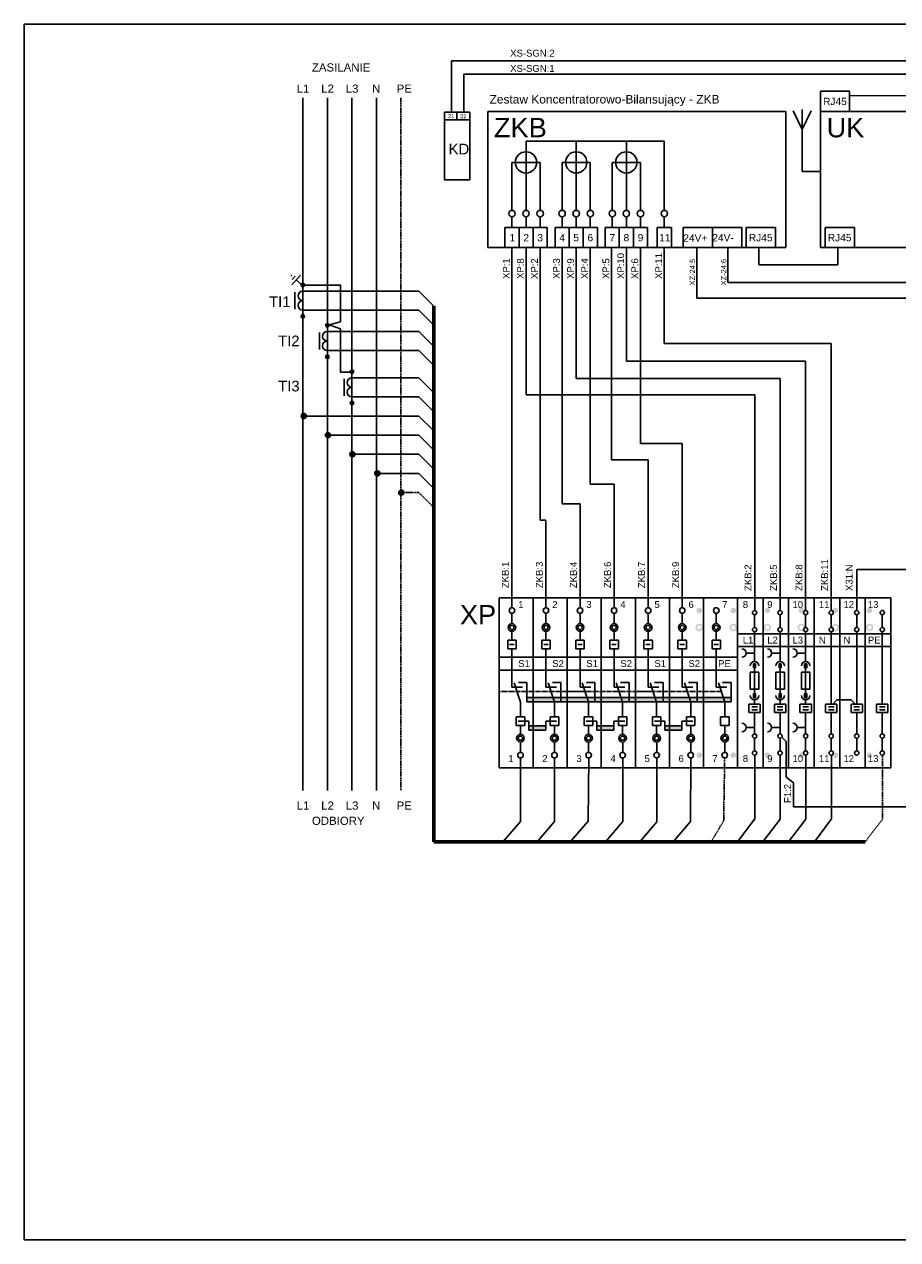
# Model space of a CAD drawing. Header units: millimetres. Extents: x -2674 to -2269, y -551 to -111.
# Tile 1 of 5: x -2659 to -2452, y -398 to -111. Entities that reach past the tile are written whole.
import ezdxf

# ---------------------------------------------------------------- set-up
doc = ezdxf.new("R2010")
doc.units = ezdxf.units.MM
doc.linetypes.add('DASHED', pattern=[0.75, 0.5, -0.25])
doc.linetypes.add('HIDDEN2', pattern=[0.1875, 0.125, -0.0625])
doc.layers.add('Aparatura', color=7, linetype='Continuous')
doc.layers.add('rzutnie', color=3, linetype='Continuous', plot=False)
doc.styles.add('ARIAL', font='arial.ttf', dxfattribs={"height": 25})
doc.styles.get("Standard").update_dxf_attribs({"font": 'arial.ttf'})
doc.linetypes.add('ZYGZAK', pattern='A,0.00254,-5.08,[131,ltypeshp.shx,S=5.08,R=0,X=-5.08,Y=0],-10.16,[131,ltypeshp.shx,S=5.08,R=180,X=5.08,Y=0],-5.08', length=20.32254)

msp = doc.modelspace()

# ---------------------------------------------------------------- hatches: boundary and pattern name
at = {"layer": 'Aparatura'}
h = msp.add_hatch(color=40, dxfattribs=at)
h.dxf.hatch_style = 1
h.paths.add_polyline_path([(-2592.95, -172.35), (-2592.95, -173.19, 0.414214), (-2592.53, -172.77, 0.414214)])
h.paths.add_polyline_path([(-2592.95, -172.35, 0.414214), (-2593.37, -172.77, 0.414214), (-2592.95, -173.19)])
h = msp.add_hatch(color=40, dxfattribs=at)
h.dxf.hatch_style = 1
h.paths.add_polyline_path([(-2592.95, -180.61), (-2592.95, -179.77, -0.414214), (-2592.53, -180.19, -0.414214)])
h.paths.add_polyline_path([(-2592.95, -180.61, -0.414214), (-2593.37, -180.19, -0.414214), (-2592.95, -179.77)])
h = msp.add_hatch(color=40, dxfattribs=at)
h.dxf.hatch_style = 1
h.paths.add_polyline_path([(-2587.15, -181.88), (-2587.15, -182.72, 0.414214), (-2586.73, -182.3, 0.414214)])
h.paths.add_polyline_path([(-2587.15, -181.88, 0.414214), (-2587.57, -182.3, 0.414214), (-2587.15, -182.72)])
h = msp.add_hatch(color=40, dxfattribs=at)
h.dxf.hatch_style = 1
h.paths.add_polyline_path([(-2587.15, -190.14), (-2587.15, -189.3, -0.414214), (-2586.73, -189.72, -0.414214)])
h.paths.add_polyline_path([(-2587.15, -190.14, -0.414214), (-2587.57, -189.72, -0.414214), (-2587.15, -189.3)])
h = msp.add_hatch(color=40, dxfattribs=at)
h.dxf.hatch_style = 1
h.paths.add_polyline_path([(-2581.35, -192.81), (-2581.35, -193.65, 0.414214), (-2580.93, -193.23, 0.414214)])
h.paths.add_polyline_path([(-2581.35, -192.81, 0.414214), (-2581.77, -193.23, 0.414214), (-2581.35, -193.65)])
h = msp.add_hatch(color=40, dxfattribs=at)
h.dxf.hatch_style = 1
h.paths.add_polyline_path([(-2581.35, -201.07), (-2581.35, -200.23, -0.414214), (-2580.93, -200.65, -0.414214)])
h.paths.add_polyline_path([(-2581.35, -201.07, -0.414214), (-2581.77, -200.65, -0.414214), (-2581.35, -200.23)])
h = msp.add_hatch(color=40, dxfattribs=at)
h.dxf.hatch_style = 1
h.paths.add_polyline_path([(-2592.74, -204.31), (-2592.74, -203.11, -0.414214), (-2592.14, -203.71, -0.414214)])
h.paths.add_polyline_path([(-2592.74, -204.31, -0.414214), (-2593.34, -203.71, -0.414214), (-2592.74, -203.11)])
h = msp.add_hatch(color=40, dxfattribs=at)
h.dxf.hatch_style = 1
h.paths.add_polyline_path([(-2587.02, -208.83), (-2587.02, -207.63, -0.414214), (-2586.42, -208.23, -0.414214)])
h.paths.add_polyline_path([(-2587.02, -208.83, -0.414214), (-2587.62, -208.23, -0.414214), (-2587.02, -207.63)])
h = msp.add_hatch(color=40, dxfattribs=at)
h.dxf.hatch_style = 1
h.paths.add_polyline_path([(-2581.25, -213.35), (-2581.25, -212.15, -0.414214), (-2580.65, -212.75, -0.414214)])
h.paths.add_polyline_path([(-2581.25, -213.35, -0.414214), (-2581.85, -212.75, -0.414214), (-2581.25, -212.15)])
h = msp.add_hatch(color=40, dxfattribs=at)
h.dxf.hatch_style = 1
h.paths.add_polyline_path([(-2575.35, -217.87), (-2575.35, -216.67, -0.414214), (-2574.75, -217.27, -0.414214)])
h.paths.add_polyline_path([(-2575.35, -217.87, -0.414214), (-2575.95, -217.27, -0.414214), (-2575.35, -216.67)])
h = msp.add_hatch(color=40, dxfattribs=at)
h.dxf.hatch_style = 1
h.paths.add_polyline_path([(-2569.69, -222.39), (-2569.69, -221.19, -0.414214), (-2569.09, -221.79, -0.414214)])
h.paths.add_polyline_path([(-2569.69, -222.39, -0.414214), (-2570.29, -221.79, -0.414214), (-2569.69, -221.19)])
h = msp.add_hatch(color=7, dxfattribs=at)
h.paths.add_polyline_path([(-2539.59, -276.88), (-2535.57, -276.88), (-2535.57, -277.88), (-2539.59, -277.88)])
edge = h.paths.add_edge_path()
edge.add_arc((-2499.31, -253.65), 0.905, 0, 360)
edge.add_arc((-2499.31, -253.65), 0.503, 0, 360)
edge.add_arc((-2499.31, -249.63), 0.654, 0, 360)
edge.add_arc((-2499.31, -283.81), 0.654, 0, 360)
edge.add_arc((-2491.27, -253.65), 0.905, 0, 360)
edge.add_arc((-2491.27, -253.65), 0.503, 0, 360)
edge.add_arc((-2491.27, -249.63), 0.654, 0, 360)
edge.add_arc((-2491.27, -283.81), 0.654, 0, 360)
h = msp.add_hatch(color=7, dxfattribs=at)
h.paths.add_polyline_path([(-2523.51, -276.88), (-2519.48, -276.88), (-2519.48, -277.88), (-2523.51, -277.88)])
edge = h.paths.add_edge_path()
edge.add_arc((-2483.22, -253.65), 0.905, 0, 360)
edge.add_arc((-2483.22, -253.65), 0.503, 0, 360)
edge.add_arc((-2483.22, -249.63), 0.654, 0, 360)
edge.add_arc((-2483.22, -283.81), 0.654, 0, 360)
edge.add_arc((-2475.18, -253.65), 0.905, 0, 360)
edge.add_arc((-2475.18, -253.65), 0.503, 0, 360)
edge.add_arc((-2475.18, -249.63), 0.654, 0, 360)
edge.add_arc((-2475.18, -283.81), 0.654, 0, 360)
h = msp.add_hatch(color=7, dxfattribs=at)
h.paths.add_polyline_path([(-2507.42, -276.88), (-2503.4, -276.88), (-2503.4, -277.88), (-2507.42, -277.88)])
edge = h.paths.add_edge_path()
edge.add_arc((-2467.14, -253.65), 0.905, 0, 360)
edge.add_arc((-2467.14, -253.65), 0.503, 0, 360)
edge.add_arc((-2467.14, -249.63), 0.654, 0, 360)
edge.add_arc((-2467.14, -283.81), 0.654, 0, 360)
edge.add_arc((-2459.09, -253.65), 0.905, 0, 360)
edge.add_arc((-2459.09, -253.65), 0.503, 0, 360)
edge.add_arc((-2459.09, -249.63), 0.654, 0, 360)
edge.add_arc((-2459.09, -283.81), 0.654, 0, 360)
for points in [[(-2486.49, -263.2), (-2485.99, -263.2), (-2485.99, -262.2), (-2486.49, -262.2)], [(-2486.49, -270.24), (-2485.99, -270.24), (-2485.99, -269.24), (-2486.49, -269.24)], [(-2480.46, -270.24), (-2479.96, -270.24), (-2479.96, -269.24), (-2480.46, -269.24)], [(-2474.43, -270.24), (-2473.92, -270.24), (-2473.92, -269.24), (-2474.43, -269.24)], [(-2540.03, -270.19), (-2531.99, -270.19), (-2531.99, -271.2), (-2540.03, -271.2)], [(-2531.99, -270.19), (-2523.95, -270.19), (-2523.95, -271.2), (-2531.99, -271.2)], [(-2523.95, -270.19), (-2515.9, -270.19), (-2515.9, -271.2), (-2523.95, -271.2)], [(-2515.9, -270.19), (-2507.86, -270.19), (-2507.86, -271.2), (-2515.9, -271.2)], [(-2507.86, -270.19), (-2499.81, -270.19), (-2499.81, -271.2), (-2507.86, -271.2)], [(-2499.81, -270.19), (-2491.77, -270.19), (-2491.77, -271.2), (-2499.81, -271.2)]]:
    msp.add_hatch(color=7, dxfattribs=at).paths.add_polyline_path(points)

# ---------------------------------------------------------------- linework, layer by layer
at = {"layer": 'Aparatura', "color": 2}
for p, q in [((-2383.81, -119.87), (-2557.8, -119.87)), ((-2557.8, -119.87), (-2557.8, -131.97)), ((-2387.08, -123.02), (-2554.92, -123.02)), ((-2554.92, -123.02), (-2554.92, -131.97)), ((-2543.55, -248.98), (-2543.55, -163.94)), ((-2540.22, -163.94), (-2540.22, -198.68)), ((-2536.88, -163.94), (-2536.88, -228.28)), ((-2587.15, -174.22), (-2565.54, -174.22)), ((-2562.02, -177.74), (-2565.54, -174.22)), ((-2587.15, -178.74), (-2565.54, -178.74)), ((-2562.02, -182.26), (-2565.54, -178.74)), ((-2540.22, -198.68), (-2486.2, -198.68)), ((-2486.2, -249.63), (-2486.2, -198.68)), ((-2565.54, -203.72), (-2592.15, -203.72)), ((-2562.02, -207.25), (-2565.54, -203.72)), ((-2536.88, -228.28), (-2535.51, -228.28)), ((-2535.51, -248.98), (-2535.51, -228.28)), ((-2486.18, -283.84), (-2486.18, -298.82)), ((-2541.54, -284.47), (-2541.54, -299.45)), ((-2533.49, -284.51), (-2533.49, -299.49)), ((-2541.54, -299.45), (-2545.61, -304.21)), ((-2533.5, -299.49), (-2537.57, -304.25)), ((-2486.18, -298.82), (-2490.25, -304.25))]:
    msp.add_line(p, q, dxfattribs=at)
at = {"layer": 'Aparatura', "color": 40}
for p, q in [((-2592.95, -128.6), (-2592.95, -203.23)), ((-2594.81, -174.46), (-2594.81, -178.5)), ((-2587.15, -174.22), (-2592.95, -174.22)), ((-2592.95, -174.22), (-2592.95, -178.74)), ((-2592.95, -178.74), (-2592.95, -176.48)), ((-2587.15, -178.74), (-2592.95, -178.74)), ((-2589.01, -183.99), (-2589.01, -188.03)), ((-2581.35, -183.75), (-2587.15, -183.75)), ((-2587.15, -183.75), (-2587.15, -188.27)), ((-2587.15, -188.27), (-2587.15, -186.01)), ((-2581.35, -188.27), (-2587.15, -188.27)), ((-2583.22, -194.92), (-2583.22, -198.96)), ((-2575.56, -194.68), (-2581.35, -194.68)), ((-2581.35, -194.68), (-2581.35, -199.2)), ((-2581.35, -199.2), (-2581.35, -196.94)), ((-2575.56, -199.2), (-2581.35, -199.2)), ((-2592.95, -204.17), (-2592.95, -292.18))]:
    msp.add_line(p, q, dxfattribs=at)
at = {"layer": 'Aparatura', "color": 3}
for p, q in [((-2587.15, -128.6), (-2587.15, -207.72)), ((-2531.7, -163.94), (-2531.7, -224.49)), ((-2528.37, -163.94), (-2528.37, -194.89)), ((-2525.04, -163.94), (-2525.04, -219.84)), ((-2581.35, -183.75), (-2565.54, -183.75)), ((-2562.02, -187.27), (-2565.54, -183.75)), ((-2581.35, -188.27), (-2565.54, -188.27)), ((-2562.02, -191.79), (-2565.54, -188.27)), ((-2528.37, -194.89), (-2480.2, -194.89)), ((-2480.2, -246.61), (-2480.2, -194.89)), ((-2587.15, -208.79), (-2587.15, -292.18)), ((-2565.54, -208.24), (-2586.41, -208.24)), ((-2562.02, -211.77), (-2565.54, -208.24)), ((-2525.04, -219.84), (-2519.42, -219.84)), ((-2519.42, -248.98), (-2519.42, -219.84)), ((-2531.7, -224.49), (-2527.46, -224.49)), ((-2527.46, -248.98), (-2527.46, -224.49)), ((-2478.79, -280.57), (-2478.79, -288.99)), ((-2480.22, -283.95), (-2480.22, -298.93)), ((-2525.42, -284.47), (-2525.56, -299.37)), ((-2517.34, -284.49), (-2517.32, -299.46)), ((-2478.79, -288.99), (-2477.07, -290.35)), ((-2477.07, -290.35), (-2477.07, -296.02)), ((-2477.07, -296.02), (-2440.54, -296.02)), ((-2525.56, -299.37), (-2529.63, -304.13)), ((-2517.32, -299.46), (-2521.39, -304.22)), ((-2480.22, -298.93), (-2484.29, -304.25))]:
    msp.add_line(p, q, dxfattribs=at)
at = {"layer": 'Aparatura', "color": 6}
for p, q in [((-2581.35, -128.6), (-2581.35, -212.02)), ((-2520.02, -163.94), (-2520.02, -214.03)), ((-2516.52, -163.94), (-2516.52, -190.73)), ((-2513.19, -163.94), (-2513.19, -210.24)), ((-2516.52, -190.73), (-2474.17, -190.73)), ((-2474.17, -246.61), (-2474.17, -190.73)), ((-2575.56, -194.68), (-2565.54, -194.68)), ((-2562.02, -198.21), (-2565.54, -194.68)), ((-2575.56, -199.2), (-2565.54, -199.2)), ((-2562.02, -202.73), (-2565.54, -199.2)), ((-2513.19, -210.24), (-2503.33, -210.24)), ((-2503.33, -248.98), (-2503.33, -210.24)), ((-2581.35, -213.35), (-2581.35, -292.18)), ((-2565.54, -212.76), (-2580.62, -212.76)), ((-2562.02, -216.29), (-2565.54, -212.76)), ((-2520.02, -214.03), (-2511.37, -214.03)), ((-2511.37, -248.98), (-2511.37, -214.03)), ((-2474.15, -283.95), (-2474.15, -298.93)), ((-2509.31, -284.47), (-2509.3, -299.51)), ((-2501.32, -284.47), (-2501.41, -299.48)), ((-2509.3, -299.51), (-2513.37, -304.26)), ((-2501.41, -299.48), (-2505.48, -304.24)), ((-2474.15, -298.93), (-2478.22, -304.25))]:
    msp.add_line(p, q, dxfattribs=at)
at = {"layer": 'Aparatura', "color": 5}
for p, q in [((-2575.56, -128.6), (-2575.56, -292.18)), ((-2507.56, -163.94), (-2507.56, -186.58)), ((-2507.56, -186.58), (-2468.13, -186.58)), ((-2468.13, -249.63), (-2468.13, -186.58)), ((-2565.54, -217.28), (-2574.83, -217.28)), ((-2562.02, -220.81), (-2565.54, -217.28)), ((-2462.1, -239.92), (-2400.27, -239.92)), ((-2468.03, -283.85), (-2468.03, -298.83)), ((-2468.03, -298.83), (-2472.1, -304.25))]:
    msp.add_line(p, q, dxfattribs=at)
at = {"layer": 'Aparatura', "color": 3, "linetype": 'DASHED', "ltscale": 0.1}
for p, q in [((-2569.76, -128.6), (-2569.76, -292.18)), ((-2565.54, -221.8), (-2569.76, -221.8)), ((-2562.02, -225.33), (-2565.54, -221.8)), ((-2456.01, -283.92), (-2456.01, -298.9)), ((-2493.3, -284.47), (-2493.54, -299.31)), ((-2493.54, -299.31), (-2496.49, -304.25)), ((-2456.01, -298.9), (-2460.08, -304.25))]:
    msp.add_line(p, q, dxfattribs=at)
at = {"layer": 'Aparatura'}
for p, q in [((-2470.69, -131.77), (-2470.69, -126.99)), ((-2470.69, -126.99), (-2463.78, -126.99)), ((-2463.78, -131.77), (-2463.78, -126.99)), ((-2474.99, -136.03), (-2477.09, -131.67)), ((-2474.99, -146.01), (-2474.99, -131.36)), ((-2474.99, -136.03), (-2472.89, -131.67)), ((-2474.99, -146.01), (-2470.69, -146.01)), ((-2545.22, -163.94), (-2545.22, -159.17)), ((-2545.22, -159.17), (-2541.88, -159.17)), ((-2541.88, -163.94), (-2541.88, -159.17)), ((-2541.88, -163.94), (-2541.88, -159.17)), ((-2541.88, -159.17), (-2538.55, -159.17)), ((-2538.55, -163.94), (-2538.55, -159.17)), ((-2538.55, -163.94), (-2538.55, -159.17)), ((-2538.55, -159.17), (-2535.22, -159.17)), ((-2535.22, -163.94), (-2535.22, -159.17)), ((-2533.37, -163.94), (-2533.37, -159.17)), ((-2533.37, -159.17), (-2530.04, -159.17)), ((-2530.04, -163.94), (-2530.04, -159.17)), ((-2530.04, -163.94), (-2530.04, -159.17)), ((-2530.04, -159.17), (-2526.7, -159.17)), ((-2526.7, -163.94), (-2526.7, -159.17)), ((-2526.7, -163.94), (-2526.7, -159.17)), ((-2526.7, -159.17), (-2523.37, -159.17)), ((-2523.37, -163.94), (-2523.37, -159.17)), ((-2521.52, -163.94), (-2521.52, -159.17)), ((-2521.52, -159.17), (-2518.19, -159.17)), ((-2518.19, -163.94), (-2518.19, -159.17)), ((-2518.19, -163.94), (-2518.19, -159.17)), ((-2518.19, -159.17), (-2514.85, -159.17)), ((-2514.85, -163.94), (-2514.85, -159.17)), ((-2514.85, -163.94), (-2514.85, -159.17)), ((-2514.85, -159.17), (-2511.52, -159.17)), ((-2511.52, -163.94), (-2511.52, -159.17)), ((-2509.22, -163.94), (-2509.22, -159.17)), ((-2509.22, -159.17), (-2505.89, -159.17)), ((-2505.89, -163.94), (-2505.89, -159.17)), ((-2503.1, -163.94), (-2503.1, -159.17)), ((-2503.1, -159.17), (-2496.18, -159.17)), ((-2496.18, -163.94), (-2496.18, -159.17)), ((-2496.18, -163.94), (-2496.18, -159.17)), ((-2496.18, -159.17), (-2489.27, -159.17)), ((-2489.27, -163.94), (-2489.27, -159.17)), ((-2488.23, -163.94), (-2488.23, -159.17)), ((-2488.23, -159.17), (-2481.31, -159.17)), ((-2481.31, -163.94), (-2481.31, -159.17)), ((-2469.58, -163.94), (-2469.58, -159.17)), ((-2469.58, -159.17), (-2462.66, -159.17)), ((-2462.66, -163.94), (-2462.66, -159.17)), ((-2499.91, -163.94), (-2499.91, -175.87)), ((-2492.53, -163.94), (-2492.53, -172.16)), ((-2492.53, -172.16), (-2422.71, -172.16)), ((-2499.91, -175.87), (-2425.24, -175.9)), ((-2530.48, -246.61), (-2530.48, -286.83)), ((-2514.39, -246.61), (-2514.39, -286.83)), ((-2480.21, -249.63), (-2480.21, -246.61)), ((-2474.17, -249.63), (-2474.17, -246.61)), ((-2462.11, -249.63), (-2462.11, -246.61)), ((-2466.78, -270.75), (-2467.79, -271.75)), ((-2463.46, -270.75), (-2466.78, -270.75)), ((-2463.46, -270.75), (-2462.46, -271.75)), ((-2479.79, -279.57), (-2478.79, -280.57))]:
    msp.add_line(p, q, dxfattribs=at)
at = {"layer": 'Aparatura', "color": 2, "linetype": 'ZYGZAK', "ltscale": 0.1}
msp.add_line((-2463.78, -128.09), (-2395.34, -127.76), dxfattribs=at)
at = {"layer": 'Aparatura', "color": 0}
for p, q in [((-2559.46, -131.97), (-2559.46, -133.76)), ((-2556.56, -133.76), (-2556.56, -131.97)), ((-2559.46, -133.76), (-2553.53, -133.76)), ((-2559.46, -147.95), (-2559.46, -146.42)), ((-2553.53, -147.95), (-2555.29, -147.95))]:
    msp.add_line(p, q, dxfattribs=at)
at = {"layer": 'Aparatura', "color": 7, "linetype": 'Continuous', "lineweight": 30}
for p, q in [((-2478.83, -131.77), (-2549.27, -131.77)), ((-2549.27, -131.77), (-2549.27, -163.94)), ((-2478.83, -163.94), (-2478.83, -131.77)), ((-2409.12, -131.77), (-2470.69, -131.77)), ((-2470.69, -163.94), (-2470.69, -131.77)), ((-2549.27, -163.94), (-2478.83, -163.94)), ((-2470.69, -163.94), (-2409.12, -163.94)), ((-2538.52, -246.61), (-2546.57, -246.61)), ((-2530.48, -246.61), (-2538.52, -246.61)), ((-2522.44, -246.61), (-2530.48, -246.61)), ((-2514.39, -246.61), (-2522.44, -246.61)), ((-2506.35, -246.61), (-2514.39, -246.61)), ((-2498.31, -246.61), (-2506.35, -246.61)), ((-2490.26, -246.61), (-2498.31, -246.61)), ((-2484.23, -246.61), (-2490.26, -246.61)), ((-2478.2, -246.61), (-2484.23, -246.61)), ((-2472.16, -246.61), (-2478.2, -246.61)), ((-2466.13, -246.61), (-2472.16, -246.61)), ((-2460.1, -246.61), (-2466.13, -246.61)), ((-2454.06, -246.61), (-2460.1, -246.61)), ((-2454.06, -246.61), (-2454.06, -286.83)), ((-2546.57, -286.83), (-2538.52, -286.83)), ((-2538.52, -286.83), (-2530.48, -286.83)), ((-2530.48, -286.83), (-2522.44, -286.83)), ((-2522.44, -286.83), (-2514.39, -286.83)), ((-2514.39, -286.83), (-2506.35, -286.83)), ((-2506.35, -286.83), (-2498.31, -286.83)), ((-2498.31, -286.83), (-2490.26, -286.83)), ((-2490.26, -286.83), (-2484.23, -286.83)), ((-2484.23, -286.83), (-2478.2, -286.83)), ((-2478.2, -286.83), (-2472.16, -286.83)), ((-2472.16, -286.83), (-2466.13, -286.83)), ((-2466.13, -286.83), (-2460.1, -286.83)), ((-2460.1, -286.83), (-2454.06, -286.83))]:
    msp.add_line(p, q, dxfattribs=at)
at = {"layer": 'Aparatura', "color": 7, "linetype": 'Continuous'}
for p, q in [((-2540.22, -155.15), (-2540.22, -138.81)), ((-2540.22, -138.81), (-2507.56, -138.81)), ((-2528.37, -155.15), (-2528.37, -138.81)), ((-2516.52, -155.15), (-2516.52, -138.81)), ((-2507.56, -138.81), (-2507.56, -155.15)), ((-2543.55, -155.15), (-2543.55, -143.83)), ((-2543.55, -143.83), (-2536.88, -143.83)), ((-2536.88, -143.83), (-2536.88, -155.15)), ((-2531.7, -155.15), (-2531.7, -143.83)), ((-2531.7, -143.83), (-2525.04, -143.83)), ((-2525.04, -143.83), (-2525.04, -155.15)), ((-2519.85, -155.15), (-2519.85, -143.83)), ((-2519.85, -143.83), (-2513.19, -143.83)), ((-2513.19, -143.83), (-2513.19, -155.15)), ((-2543.55, -159.17), (-2543.55, -156.65)), ((-2540.22, -159.17), (-2540.22, -156.65)), ((-2536.88, -159.17), (-2536.88, -156.65)), ((-2531.7, -159.17), (-2531.7, -156.65)), ((-2528.37, -159.17), (-2528.37, -156.65)), ((-2525.04, -159.17), (-2525.04, -156.65)), ((-2519.85, -159.17), (-2519.85, -156.65)), ((-2516.52, -159.17), (-2516.52, -156.65)), ((-2513.19, -159.17), (-2513.19, -156.65)), ((-2507.56, -159.17), (-2507.56, -156.65)), ((-2538.52, -246.61), (-2538.52, -286.83)), ((-2538.52, -286.83), (-2538.52, -246.61)), ((-2530.48, -286.83), (-2530.48, -246.61)), ((-2522.44, -246.61), (-2522.44, -286.83)), ((-2522.44, -286.83), (-2522.44, -246.61)), ((-2514.39, -286.83), (-2514.39, -246.61)), ((-2506.35, -246.61), (-2506.35, -286.83)), ((-2506.35, -286.83), (-2506.35, -246.61)), ((-2498.31, -286.83), (-2498.31, -246.61)), ((-2498.31, -246.61), (-2498.31, -286.83)), ((-2498.31, -286.83), (-2498.31, -246.61)), ((-2490.26, -246.61), (-2490.26, -286.83)), ((-2490.26, -286.83), (-2490.26, -246.61)), ((-2490.26, -286.83), (-2490.26, -246.61)), ((-2484.23, -286.83), (-2484.23, -246.61)), ((-2484.23, -246.61), (-2484.23, -286.83)), ((-2478.2, -286.83), (-2478.2, -246.61)), ((-2478.2, -246.61), (-2478.2, -286.83)), ((-2472.16, -286.83), (-2472.16, -246.61)), ((-2472.16, -246.61), (-2472.16, -286.83)), ((-2472.16, -246.61), (-2472.16, -249.63)), ((-2472.16, -246.61), (-2472.16, -286.83)), ((-2472.16, -246.61), (-2472.16, -286.83)), ((-2472.16, -286.83), (-2472.16, -246.61)), ((-2472.16, -286.83), (-2472.16, -246.61)), ((-2466.13, -286.83), (-2466.13, -246.61)), ((-2466.13, -246.61), (-2466.13, -286.83)), ((-2460.1, -286.83), (-2460.1, -246.61)), ((-2460.1, -246.61), (-2460.1, -286.83)), ((-2454.06, -286.83), (-2454.06, -246.61)), ((-2454.06, -246.61), (-2454.06, -286.83)), ((-2454.06, -246.61), (-2454.06, -249.63)), ((-2543.55, -250.28), (-2543.55, -252.75)), ((-2535.51, -250.28), (-2535.51, -252.75)), ((-2527.46, -250.28), (-2527.46, -252.75)), ((-2519.42, -250.28), (-2519.42, -252.75)), ((-2511.38, -250.28), (-2511.38, -252.75)), ((-2503.33, -250.28), (-2503.33, -252.75)), ((-2495.29, -250.28), (-2495.29, -252.75)), ((-2486.24, -250.63), (-2486.24, -253.65)), ((-2480.21, -250.63), (-2480.21, -253.65)), ((-2474.17, -250.63), (-2474.17, -253.65)), ((-2468.14, -250.63), (-2468.14, -253.65)), ((-2462.11, -250.63), (-2462.11, -253.65)), ((-2456.08, -250.63), (-2456.08, -253.65)), ((-2543.55, -254.56), (-2543.55, -256.67)), ((-2535.51, -254.56), (-2535.51, -256.67)), ((-2527.46, -254.56), (-2527.46, -256.67)), ((-2519.42, -254.56), (-2519.42, -256.67)), ((-2511.38, -254.56), (-2511.38, -256.67)), ((-2503.33, -254.56), (-2503.33, -256.67)), ((-2495.29, -254.56), (-2495.29, -256.67)), ((-2484.23, -255.16), (-2490.26, -255.16)), ((-2490.26, -255.16), (-2490.26, -258.18)), ((-2486.24, -254.66), (-2486.24, -261.69)), ((-2484.23, -258.18), (-2484.23, -255.16)), ((-2478.2, -255.16), (-2484.23, -255.16)), ((-2484.23, -255.16), (-2484.23, -258.18)), ((-2480.21, -254.66), (-2480.21, -261.69)), ((-2478.2, -258.18), (-2478.2, -255.16)), ((-2472.16, -255.16), (-2478.2, -255.16)), ((-2478.2, -255.16), (-2478.2, -258.18)), ((-2474.17, -254.66), (-2474.17, -261.69)), ((-2472.16, -258.18), (-2472.16, -255.16)), ((-2466.13, -255.16), (-2472.16, -255.16)), ((-2472.16, -255.16), (-2472.16, -258.18)), ((-2468.14, -254.66), (-2468.14, -271.75)), ((-2466.13, -258.18), (-2466.13, -255.16)), ((-2460.1, -255.16), (-2466.13, -255.16)), ((-2466.13, -255.16), (-2466.13, -258.18)), ((-2462.11, -254.66), (-2462.11, -271.75)), ((-2460.1, -258.18), (-2460.1, -255.16)), ((-2454.06, -255.16), (-2460.1, -255.16)), ((-2460.1, -255.16), (-2460.1, -258.18)), ((-2456.08, -254.66), (-2456.08, -271.75)), ((-2454.06, -258.18), (-2454.06, -255.16)), ((-2544.56, -256.67), (-2544.56, -258.68)), ((-2542.55, -256.67), (-2544.56, -256.67)), ((-2543.05, -257.67), (-2544.09, -257.67)), ((-2542.55, -258.68), (-2542.55, -256.67)), ((-2536.51, -256.67), (-2536.51, -258.68)), ((-2534.5, -256.67), (-2536.51, -256.67)), ((-2535.01, -257.67), (-2536.04, -257.67)), ((-2534.5, -258.68), (-2534.5, -256.67)), ((-2528.47, -256.67), (-2528.47, -258.68)), ((-2526.46, -256.67), (-2528.47, -256.67)), ((-2526.96, -257.67), (-2528, -257.67)), ((-2526.46, -258.68), (-2526.46, -256.67)), ((-2520.43, -256.67), (-2520.43, -258.68)), ((-2518.42, -256.67), (-2520.43, -256.67)), ((-2518.92, -257.67), (-2519.96, -257.67)), ((-2518.42, -258.68), (-2518.42, -256.67)), ((-2512.38, -256.67), (-2512.38, -258.68)), ((-2510.37, -256.67), (-2512.38, -256.67)), ((-2510.87, -257.67), (-2511.91, -257.67)), ((-2510.37, -258.68), (-2510.37, -256.67)), ((-2504.34, -256.67), (-2504.34, -258.68)), ((-2502.33, -256.67), (-2504.34, -256.67)), ((-2502.83, -257.67), (-2503.87, -257.67)), ((-2502.33, -258.68), (-2502.33, -256.67)), ((-2496.29, -256.67), (-2496.29, -258.68)), ((-2494.28, -256.67), (-2496.29, -256.67)), ((-2494.79, -257.67), (-2495.83, -257.67)), ((-2494.28, -258.68), (-2494.28, -256.67)), ((-2490.26, -258.18), (-2484.23, -258.18)), ((-2484.23, -258.18), (-2478.2, -258.18)), ((-2478.2, -258.18), (-2472.16, -258.18)), ((-2472.16, -258.18), (-2466.13, -258.18)), ((-2466.13, -258.18), (-2460.1, -258.18)), ((-2460.1, -258.18), (-2454.06, -258.18)), ((-2538.52, -260.69), (-2546.57, -260.69)), ((-2544.56, -258.68), (-2542.55, -258.68)), ((-2543.55, -258.68), (-2543.55, -267.73)), ((-2530.48, -260.69), (-2538.52, -260.69)), ((-2538.52, -260.69), (-2538.52, -263.71)), ((-2538.52, -263.71), (-2538.52, -260.69)), ((-2536.51, -258.68), (-2534.5, -258.68)), ((-2535.51, -258.68), (-2535.51, -267.73)), ((-2522.44, -260.69), (-2530.48, -260.69)), ((-2528.47, -258.68), (-2526.46, -258.68)), ((-2527.46, -258.68), (-2527.46, -267.73)), ((-2514.39, -260.69), (-2522.44, -260.69)), ((-2522.44, -260.69), (-2522.44, -263.71)), ((-2522.44, -263.71), (-2522.44, -260.69)), ((-2520.43, -258.68), (-2518.42, -258.68)), ((-2519.42, -258.68), (-2519.42, -267.73)), ((-2506.35, -260.69), (-2514.39, -260.69)), ((-2512.38, -258.68), (-2510.37, -258.68)), ((-2511.38, -258.68), (-2511.38, -267.73)), ((-2498.31, -260.69), (-2506.35, -260.69)), ((-2506.35, -260.69), (-2506.35, -263.71)), ((-2506.35, -263.71), (-2506.35, -260.69)), ((-2504.34, -258.68), (-2502.33, -258.68)), ((-2503.33, -258.68), (-2503.33, -267.73)), ((-2490.26, -260.69), (-2498.31, -260.69)), ((-2498.31, -260.69), (-2498.31, -263.71)), ((-2498.31, -263.71), (-2498.31, -260.69)), ((-2496.29, -258.68), (-2494.28, -258.68)), ((-2495.29, -258.68), (-2495.29, -267.73)), ((-2490.26, -263.71), (-2490.26, -260.69)), ((-2488.25, -259.68), (-2486.24, -259.68)), ((-2482.22, -259.68), (-2480.21, -259.68)), ((-2476.18, -259.68), (-2474.17, -259.68)), ((-2472.16, -263.71), (-2472.16, -260.69)), ((-2546.57, -263.71), (-2538.52, -263.71)), ((-2538.52, -263.71), (-2530.48, -263.71)), ((-2530.48, -263.71), (-2522.44, -263.71)), ((-2522.44, -263.71), (-2514.39, -263.71)), ((-2514.39, -263.71), (-2506.35, -263.71)), ((-2506.35, -263.71), (-2498.31, -263.71)), ((-2498.31, -263.71), (-2490.26, -263.71)), ((-2485.99, -262.2), (-2486.49, -262.2)), ((-2486.49, -262.2), (-2486.49, -263.2)), ((-2486.49, -263.2), (-2485.99, -263.2)), ((-2486.24, -262.2), (-2486.24, -270.24)), ((-2485.99, -263.2), (-2485.99, -262.2)), ((-2479.96, -262.2), (-2480.46, -262.2)), ((-2480.46, -262.2), (-2480.46, -263.2)), ((-2480.46, -263.2), (-2479.96, -263.2)), ((-2480.21, -262.2), (-2480.21, -270.24)), ((-2479.96, -263.2), (-2479.96, -262.2)), ((-2473.92, -262.2), (-2474.43, -262.2)), ((-2474.43, -262.2), (-2474.43, -263.2)), ((-2474.43, -263.2), (-2473.92, -263.2)), ((-2474.17, -262.2), (-2474.17, -270.24)), ((-2473.92, -263.2), (-2473.92, -262.2)), ((-2543.05, -266.72), (-2541.54, -271.25)), ((-2540.03, -266.67), (-2542.04, -266.67)), ((-2540.03, -266.67), (-2542.04, -266.67)), ((-2540.03, -270.69), (-2540.03, -266.67)), ((-2540.03, -270.69), (-2540.03, -266.67)), ((-2535.01, -266.72), (-2533.5, -271.25)), ((-2531.99, -266.67), (-2534, -266.67)), ((-2531.99, -266.67), (-2534, -266.67)), ((-2531.99, -270.69), (-2531.99, -266.67)), ((-2531.99, -270.69), (-2531.99, -266.67)), ((-2526.96, -266.72), (-2525.45, -271.25)), ((-2523.95, -266.67), (-2525.96, -266.67)), ((-2523.95, -266.67), (-2525.96, -266.67)), ((-2523.95, -270.69), (-2523.95, -266.67)), ((-2523.95, -270.69), (-2523.95, -266.67)), ((-2518.92, -266.72), (-2517.41, -271.25)), ((-2515.9, -266.67), (-2517.91, -266.67)), ((-2515.9, -266.67), (-2517.91, -266.67)), ((-2515.9, -270.69), (-2515.9, -266.67)), ((-2515.9, -270.69), (-2515.9, -266.67)), ((-2510.87, -266.72), (-2509.37, -271.25)), ((-2507.86, -266.67), (-2509.87, -266.67)), ((-2507.86, -266.67), (-2509.87, -266.67)), ((-2507.86, -270.69), (-2507.86, -266.67)), ((-2507.86, -270.69), (-2507.86, -266.67)), ((-2502.83, -266.72), (-2501.32, -271.25)), ((-2499.81, -266.67), (-2501.82, -266.67)), ((-2499.81, -266.67), (-2501.82, -266.67)), ((-2499.81, -270.69), (-2499.81, -266.67)), ((-2499.81, -270.69), (-2499.81, -266.67)), ((-2494.79, -266.72), (-2493.28, -271.25)), ((-2491.77, -266.67), (-2493.78, -266.67)), ((-2491.77, -266.67), (-2493.78, -266.67)), ((-2491.77, -270.69), (-2491.77, -266.67)), ((-2491.77, -270.69), (-2491.77, -266.67)), ((-2485.23, -264.21), (-2487.25, -264.21)), ((-2487.25, -264.21), (-2487.25, -268.23)), ((-2485.23, -268.23), (-2485.23, -264.21)), ((-2479.2, -264.21), (-2481.21, -264.21)), ((-2481.21, -264.21), (-2481.21, -268.23)), ((-2479.2, -268.23), (-2479.2, -264.21)), ((-2473.17, -264.21), (-2475.18, -264.21)), ((-2475.18, -264.21), (-2475.18, -268.23)), ((-2473.17, -268.23), (-2473.17, -264.21)), ((-2543.55, -267.73), (-2541.04, -267.73)), ((-2535.51, -267.73), (-2532.99, -267.73)), ((-2527.46, -267.73), (-2524.95, -267.73)), ((-2519.42, -267.73), (-2516.91, -267.73)), ((-2511.38, -267.73), (-2508.86, -267.73)), ((-2503.33, -267.73), (-2500.82, -267.73)), ((-2495.29, -267.73), (-2492.78, -267.73)), ((-2487.25, -268.23), (-2485.23, -268.23)), ((-2485.99, -269.24), (-2486.49, -269.24)), ((-2486.49, -269.24), (-2486.49, -270.24)), ((-2485.99, -270.24), (-2485.99, -269.24)), ((-2481.21, -268.23), (-2479.2, -268.23)), ((-2479.96, -269.24), (-2480.46, -269.24)), ((-2480.46, -269.24), (-2480.46, -270.24)), ((-2479.96, -270.24), (-2479.96, -269.24)), ((-2475.18, -268.23), (-2473.17, -268.23)), ((-2473.92, -269.24), (-2474.43, -269.24)), ((-2474.43, -269.24), (-2474.43, -270.24)), ((-2473.92, -270.24), (-2473.92, -269.24)), ((-2472.16, -269.74), (-2472.16, -272.75)), ((-2541.54, -271.25), (-2541.54, -274.77)), ((-2540.03, -270.19), (-2540.03, -271.2)), ((-2540.03, -270.19), (-2531.99, -270.19)), ((-2540.03, -271.2), (-2540.03, -270.19)), ((-2531.99, -271.2), (-2540.03, -271.2)), ((-2533.5, -271.25), (-2533.5, -274.77)), ((-2531.99, -270.19), (-2531.99, -271.2)), ((-2531.99, -270.19), (-2523.95, -270.19)), ((-2531.99, -271.2), (-2531.99, -270.19)), ((-2523.95, -271.2), (-2531.99, -271.2)), ((-2525.45, -271.25), (-2525.45, -274.77)), ((-2523.95, -270.19), (-2523.95, -271.2)), ((-2523.95, -270.19), (-2515.9, -270.19)), ((-2523.95, -271.2), (-2523.95, -270.19)), ((-2515.9, -271.2), (-2523.95, -271.2)), ((-2517.41, -271.25), (-2517.41, -274.77)), ((-2515.9, -270.19), (-2515.9, -271.2)), ((-2515.9, -270.19), (-2507.86, -270.19)), ((-2515.9, -271.2), (-2515.9, -270.19)), ((-2507.86, -271.2), (-2515.9, -271.2)), ((-2509.37, -271.25), (-2509.37, -274.77)), ((-2507.86, -270.19), (-2507.86, -271.2)), ((-2507.86, -270.19), (-2499.81, -270.19)), ((-2507.86, -271.2), (-2507.86, -270.19)), ((-2499.81, -271.2), (-2507.86, -271.2)), ((-2501.32, -271.25), (-2501.32, -274.77)), ((-2499.81, -270.19), (-2499.81, -271.2)), ((-2499.81, -270.19), (-2491.77, -270.19)), ((-2499.81, -271.2), (-2499.81, -270.19)), ((-2491.77, -271.2), (-2499.81, -271.2)), ((-2493.28, -271.25), (-2493.28, -274.77)), ((-2491.77, -270.19), (-2491.77, -271.2)), ((-2491.77, -271.2), (-2491.77, -270.19)), ((-2487.58, -271.75), (-2487.58, -273.76)), ((-2484.9, -271.75), (-2487.58, -271.75)), ((-2485.57, -272.42), (-2486.91, -272.42)), ((-2486.49, -270.24), (-2485.99, -270.24)), ((-2486.24, -271.75), (-2486.24, -270.74)), ((-2484.9, -273.76), (-2484.9, -271.75)), ((-2481.55, -271.75), (-2481.55, -273.76)), ((-2478.87, -271.75), (-2481.55, -271.75)), ((-2479.54, -272.42), (-2480.88, -272.42)), ((-2480.46, -270.24), (-2479.96, -270.24)), ((-2480.21, -271.75), (-2480.21, -270.74)), ((-2478.87, -273.76), (-2478.87, -271.75)), ((-2475.51, -271.75), (-2475.51, -273.76)), ((-2472.83, -271.75), (-2475.51, -271.75)), ((-2473.5, -272.42), (-2474.84, -272.42)), ((-2474.43, -270.24), (-2473.92, -270.24)), ((-2474.17, -271.75), (-2474.17, -270.74)), ((-2472.83, -273.76), (-2472.83, -271.75)), ((-2469.48, -271.75), (-2469.48, -273.76)), ((-2466.8, -271.75), (-2469.48, -271.75)), ((-2467.47, -272.42), (-2468.81, -272.42)), ((-2466.8, -273.76), (-2466.8, -271.75)), ((-2463.45, -271.75), (-2463.45, -273.76)), ((-2460.77, -271.75), (-2463.45, -271.75)), ((-2461.44, -272.42), (-2462.78, -272.42)), ((-2460.77, -273.76), (-2460.77, -271.75)), ((-2457.42, -271.75), (-2457.42, -273.76)), ((-2454.73, -271.75), (-2457.42, -271.75)), ((-2455.41, -272.42), (-2456.75, -272.42)), ((-2454.73, -273.76), (-2454.73, -271.75)), ((-2542.55, -274.77), (-2542.55, -276.78)), ((-2540.54, -274.77), (-2542.55, -274.77)), ((-2540.54, -276.78), (-2540.54, -274.77)), ((-2534.5, -274.77), (-2534.5, -276.78)), ((-2532.49, -274.77), (-2534.5, -274.77)), ((-2532.49, -276.78), (-2532.49, -274.77)), ((-2526.46, -274.77), (-2526.46, -276.78)), ((-2524.45, -274.77), (-2526.46, -274.77)), ((-2524.45, -276.78), (-2524.45, -274.77)), ((-2518.42, -274.77), (-2518.42, -276.78)), ((-2516.4, -274.77), (-2518.42, -274.77)), ((-2516.4, -276.78), (-2516.4, -274.77)), ((-2510.37, -274.77), (-2510.37, -276.78)), ((-2508.36, -274.77), (-2510.37, -274.77)), ((-2508.36, -276.78), (-2508.36, -274.77)), ((-2502.33, -274.77), (-2502.33, -276.78)), ((-2500.32, -274.77), (-2502.33, -274.77)), ((-2500.32, -276.78), (-2500.32, -274.77)), ((-2494.28, -274.77), (-2494.28, -276.78)), ((-2492.27, -274.77), (-2494.28, -274.77)), ((-2492.27, -276.78), (-2492.27, -274.77)), ((-2487.58, -273.76), (-2484.9, -273.76)), ((-2485.57, -273.09), (-2486.91, -273.09)), ((-2486.24, -278.79), (-2486.24, -273.76)), ((-2481.55, -273.76), (-2478.87, -273.76)), ((-2479.54, -273.09), (-2480.88, -273.09)), ((-2480.21, -278.79), (-2480.21, -273.76)), ((-2475.51, -273.76), (-2472.83, -273.76)), ((-2473.5, -273.09), (-2474.84, -273.09)), ((-2474.17, -278.79), (-2474.17, -273.76)), ((-2469.48, -273.76), (-2466.8, -273.76)), ((-2467.47, -273.09), (-2468.81, -273.09)), ((-2468.14, -278.79), (-2468.14, -273.76)), ((-2463.45, -273.76), (-2460.77, -273.76)), ((-2461.44, -273.09), (-2462.78, -273.09)), ((-2462.11, -278.79), (-2462.11, -273.76)), ((-2457.42, -273.76), (-2454.73, -273.76)), ((-2455.41, -273.09), (-2456.75, -273.09)), ((-2456.08, -278.79), (-2456.08, -273.76)), ((-2542.55, -276.78), (-2540.54, -276.78)), ((-2541.04, -275.77), (-2542.08, -275.77)), ((-2539.59, -275.77), (-2541.6, -275.77)), ((-2541.54, -276.78), (-2541.54, -278.89)), ((-2539.59, -277.78), (-2539.59, -275.77)), ((-2539.59, -276.88), (-2535.57, -276.88)), ((-2539.59, -277.88), (-2539.59, -276.88)), ((-2535.57, -277.88), (-2539.59, -277.88)), ((-2535.57, -277.78), (-2535.57, -275.77)), ((-2535.57, -275.77), (-2533.56, -275.77)), ((-2535.57, -276.88), (-2535.57, -277.88)), ((-2534.5, -276.78), (-2532.49, -276.78)), ((-2532.99, -275.77), (-2534.03, -275.77)), ((-2533.5, -276.78), (-2533.5, -278.89)), ((-2526.46, -276.78), (-2524.45, -276.78)), ((-2524.95, -275.77), (-2525.99, -275.77)), ((-2523.51, -275.77), (-2525.52, -275.77)), ((-2525.45, -276.78), (-2525.45, -278.89)), ((-2523.51, -277.78), (-2523.51, -275.77)), ((-2523.51, -276.88), (-2519.48, -276.88)), ((-2523.51, -277.88), (-2523.51, -276.88)), ((-2519.48, -277.88), (-2523.51, -277.88)), ((-2519.48, -277.78), (-2519.48, -275.77)), ((-2519.48, -275.77), (-2517.47, -275.77)), ((-2519.48, -276.88), (-2519.48, -277.88)), ((-2518.42, -276.78), (-2516.4, -276.78)), ((-2516.91, -275.77), (-2517.95, -275.77)), ((-2517.41, -276.78), (-2517.41, -278.89)), ((-2510.37, -276.78), (-2508.36, -276.78)), ((-2508.86, -275.77), (-2509.9, -275.77)), ((-2507.42, -275.77), (-2509.43, -275.77)), ((-2509.37, -276.78), (-2509.37, -278.89)), ((-2507.42, -277.78), (-2507.42, -275.77)), ((-2507.42, -276.88), (-2503.4, -276.88)), ((-2507.42, -277.88), (-2507.42, -276.88)), ((-2503.4, -277.88), (-2507.42, -277.88)), ((-2503.4, -277.78), (-2503.4, -275.77)), ((-2503.4, -275.77), (-2501.38, -275.77)), ((-2503.4, -276.88), (-2503.4, -277.88)), ((-2502.33, -276.78), (-2500.32, -276.78)), ((-2500.82, -275.77), (-2501.86, -275.77)), ((-2501.32, -276.78), (-2501.32, -278.89)), ((-2494.28, -276.78), (-2492.27, -276.78)), ((-2493.28, -276.78), (-2493.28, -278.89)), ((-2488.25, -277.28), (-2486.24, -277.28)), ((-2482.22, -277.28), (-2480.21, -277.28)), ((-2476.18, -277.28), (-2474.17, -277.28)), ((-2541.52, -280.7), (-2541.52, -283.16)), ((-2533.47, -280.7), (-2533.47, -283.16)), ((-2525.43, -280.7), (-2525.43, -283.16)), ((-2517.39, -280.7), (-2517.39, -283.16)), ((-2509.34, -280.7), (-2509.34, -283.16)), ((-2501.3, -280.7), (-2501.3, -283.16)), ((-2493.25, -280.7), (-2493.25, -283.16)), ((-2486.24, -282.81), (-2486.24, -279.79)), ((-2480.21, -282.81), (-2480.21, -279.79)), ((-2474.17, -282.81), (-2474.17, -279.79)), ((-2468.14, -282.81), (-2468.14, -279.79)), ((-2462.11, -282.81), (-2462.11, -279.79)), ((-2456.08, -282.81), (-2456.08, -279.79))]:
    msp.add_line(p, q, dxfattribs=at)
at = {"layer": 'Aparatura', "color": 2, "linetype": 'ZYGZAK', "ltscale": 0.8}
for p, q in [((-2485.22, -163.94), (-2485.22, -168)), ((-2466.55, -163.94), (-2466.55, -168)), ((-2485.22, -168), (-2466.55, -168))]:
    msp.add_line(p, q, dxfattribs=at)
at = {"layer": 'Aparatura', "color": 7, "lineweight": 9}
for p, q in [((-2595.75, -170.72), (-2595.53, -170.47)), ((-2595.53, -172.74), (-2593.49, -170.44)), ((-2595.44, -171.5), (-2594.72, -170.69)), ((-2592.95, -172.98), (-2594.51, -171.59))]:
    msp.add_line(p, q, dxfattribs=at)
at = {"layer": 'Aparatura', "lineweight": 60}
for p, q in [((-2562.02, -177.74), (-2562.02, -304.25)), ((-2562.02, -304.25), (-2460.08, -304.25))]:
    msp.add_line(p, q, dxfattribs=at)
at = {"layer": 'Aparatura', "color": 5, "linetype": 'Continuous'}
msp.add_line((-2462.1, -239.92), (-2462.11, -246.61), dxfattribs=at)
at = {"layer": 'Aparatura', "lineweight": 30}
msp.add_line((-2546.57, -246.61), (-2546.57, -286.83), dxfattribs=at)
at = {"layer": 'Aparatura', "color": 7, "linetype": 'HIDDEN2'}
for p, q in [((-2546.57, -268.73), (-2526.29, -268.73)), ((-2530.48, -268.73), (-2510.2, -268.73)), ((-2514.39, -268.73), (-2494.12, -268.73))]:
    msp.add_line(p, q, dxfattribs=at)
at = {"layer": 'Aparatura', "lineweight": 30}
msp.add_lwpolyline([(-2559.46, -131.97), (-2553.53, -131.97), (-2553.53, -147.95), (-2559.46, -147.95)], close=True, dxfattribs=at)
at = {"layer": 'Aparatura'}
msp.add_lwpolyline([(-2592.95, -172.78), (-2584.08, -172.78), (-2584.08, -181.47), (-2586.74, -182.19), (-2584.08, -183.11), (-2584.08, -193.33), (-2581.35, -193.33)], dxfattribs=at)
at = {"layer": 'Aparatura', "color": 7, "linetype": 'Continuous'}
for centre, radius in [((-2540.22, -143.83), 2.51), ((-2528.37, -143.83), 2.51), ((-2516.52, -143.83), 2.51), ((-2543.55, -155.9), 0.754), ((-2540.22, -155.9), 0.754), ((-2536.88, -155.9), 0.754), ((-2531.7, -155.9), 0.754), ((-2528.37, -155.9), 0.754), ((-2525.04, -155.9), 0.754), ((-2519.85, -155.9), 0.754), ((-2516.52, -155.9), 0.754), ((-2513.19, -155.9), 0.754), ((-2507.56, -155.9), 0.754), ((-2543.55, -249.63), 0.654), ((-2535.51, -249.63), 0.654), ((-2527.46, -249.63), 0.654), ((-2519.42, -249.63), 0.654), ((-2511.38, -249.63), 0.654), ((-2503.33, -249.63), 0.654), ((-2495.29, -249.63), 0.654), ((-2486.24, -250.13), 0.503), ((-2480.21, -250.13), 0.503), ((-2474.17, -250.13), 0.503), ((-2468.14, -250.13), 0.503), ((-2462.11, -250.13), 0.503), ((-2456.08, -250.13), 0.503), ((-2543.55, -253.65), 0.905), ((-2543.55, -253.65), 0.503), ((-2535.51, -253.65), 0.905), ((-2535.51, -253.65), 0.503), ((-2527.46, -253.65), 0.905), ((-2527.46, -253.65), 0.503), ((-2519.42, -253.65), 0.905), ((-2519.42, -253.65), 0.503), ((-2511.38, -253.65), 0.905), ((-2511.38, -253.65), 0.503), ((-2503.33, -253.65), 0.905), ((-2503.33, -253.65), 0.503), ((-2495.29, -253.65), 0.905), ((-2495.29, -253.65), 0.503), ((-2486.24, -254.15), 0.503), ((-2480.21, -254.15), 0.503), ((-2474.17, -254.15), 0.503), ((-2468.14, -254.15), 0.503), ((-2462.11, -254.15), 0.503), ((-2456.08, -254.15), 0.503), ((-2541.54, -279.79), 0.905), ((-2541.54, -279.79), 0.503), ((-2533.5, -279.79), 0.905), ((-2533.5, -279.79), 0.503), ((-2525.45, -279.79), 0.905), ((-2525.45, -279.79), 0.503), ((-2517.41, -279.79), 0.905), ((-2517.41, -279.79), 0.503), ((-2509.37, -279.79), 0.905), ((-2509.37, -279.79), 0.503), ((-2501.32, -279.79), 0.905), ((-2501.32, -279.79), 0.503), ((-2493.28, -279.79), 0.905), ((-2493.28, -279.79), 0.503), ((-2486.24, -279.29), 0.503), ((-2480.21, -279.29), 0.503), ((-2474.17, -279.29), 0.503), ((-2468.14, -279.29), 0.503), ((-2462.11, -279.29), 0.503), ((-2456.08, -279.29), 0.503), ((-2541.54, -283.81), 0.654), ((-2533.5, -283.81), 0.654), ((-2525.45, -283.81), 0.654), ((-2517.41, -283.81), 0.654), ((-2509.37, -283.81), 0.654), ((-2501.32, -283.81), 0.654), ((-2493.28, -283.81), 0.654), ((-2486.24, -283.31), 0.503), ((-2480.21, -283.31), 0.503), ((-2474.17, -283.31), 0.503), ((-2468.14, -283.31), 0.503), ((-2462.11, -283.31), 0.503), ((-2456.08, -283.31), 0.503)]:
    msp.add_circle(centre, radius, dxfattribs=at)
at = {"layer": 'Aparatura', "color": 40}
for centre, radius in [((-2592.95, -172.77), 0.42), ((-2592.95, -180.19), 0.42), ((-2587.15, -182.3), 0.42), ((-2587.15, -189.72), 0.42), ((-2581.35, -193.23), 0.42), ((-2581.35, -200.65), 0.42), ((-2592.74, -203.71, -0.8), 0.6), ((-2587.02, -208.23, -0.8), 0.6), ((-2581.25, -212.75, -0.8), 0.6), ((-2575.35, -217.27, -0.8), 0.6), ((-2569.69, -221.79, -0.8), 0.6)]:
    msp.add_circle(centre, radius, dxfattribs=at)
for centre in [(-2592.95, -175.35), (-2592.95, -177.61), (-2587.15, -184.88), (-2587.15, -187.14), (-2581.35, -195.81), (-2581.35, -198.07)]:
    msp.add_arc(centre, 1.13, 90, 270, dxfattribs=at)
at = {"layer": 'Aparatura', "color": 7, "linetype": 'Continuous'}
for centre, start, end in [((-2489.26, -259.68), 0, 90), ((-2489.26, -259.68), 270, 0), ((-2483.22, -259.68), 0, 90), ((-2483.22, -259.68), 270, 0), ((-2477.19, -259.68), 0, 90), ((-2477.19, -259.68), 270, 0), ((-2486.24, -262.7), 90, 180), ((-2486.24, -262.7), 0, 90), ((-2480.21, -262.7), 90, 180), ((-2480.21, -262.7), 0, 90), ((-2474.17, -262.7), 90, 180), ((-2474.17, -262.7), 0, 90), ((-2486.24, -269.74), 180, 270), ((-2486.24, -269.74), 270, 0), ((-2480.21, -269.74), 180, 270), ((-2480.21, -269.74), 270, 0), ((-2474.17, -269.74), 180, 270), ((-2474.17, -269.74), 270, 0), ((-2489.26, -277.28), 0, 90), ((-2489.26, -277.28), 270, 0), ((-2483.22, -277.28), 0, 90), ((-2483.22, -277.28), 270, 0), ((-2477.19, -277.28), 0, 90), ((-2477.19, -277.28), 270, 0)]:
    msp.add_arc(centre, 1.01, start, end, dxfattribs=at)
at = {"layer": 'rzutnie'}
msp.add_lwpolyline([(-2658.74, -111.22), (-2658.74, -398.22), (-2268.74, -398.22), (-2268.74, -111.22)], close=True, dxfattribs=at)

# ---------------------------------------------------------------- texts
at = {"color": 1, "style": 'ARIAL'}
for s, p in [('ZKB', (-2547.81, -137.9)), ('UK', (-2469.24, -137.9)), ('XP', (-2555.85, -252.94))]:
    msp.add_text(s, height=4.596, dxfattribs=at).set_placement(p)
at = {"insert": (-2521.68, -129.22), "char_height": 2.016, "width": 55.1663, "attachment_point": 5}
msp.add_mtext('{\\C7;Zestaw Koncentratorowo-Bilansujący - ZKB}', dxfattribs=at)
at = {"layer": 'Aparatura'}
for s, p in [('XS-SGN:2', (-2543.96, -118.84)), ('XS-SGN:1', (-2543.96, -122.44))]:
    msp.add_text(s, height=1.609, dxfattribs=at).set_placement(p)
at = {"layer": 'Aparatura', "color": 7}
for s, height, p in [('ZASILANIE', 1.931, (-2590.8, -122.37)), ('L1', 1.931, (-2594.41, -127.37)), ('L2', 1.931, (-2588.61, -127.37)), ('L3', 1.931, (-2582.81, -127.37)), ('N', 1.93, (-2576.59, -127.37)), ('PE', 1.931, (-2570.79, -127.37)), ('RJ45', 1.724, (-2470.07, -130.29)), ('21', 0.954, (-2558.64, -133.38)), ('22', 0.954, (-2555.79, -133.4)), ('3', 1.72, (-2537.55, -162.46)), ('6', 1.72, (-2525.71, -162.46)), ('8', 1.72, (-2517.19, -162.46)), ('9', 1.72, (-2513.84, -162.46)), ('24V-', 1.724, (-2496.23, -162.46)), ('1', 1.72, (-2544.12, -162.48)), ('2', 1.72, (-2540.86, -162.48)), ('4', 1.72, (-2532.37, -162.48)), ('5', 1.72, (-2529.06, -162.46)), ('7', 1.72, (-2520.52, -162.47)), ('11', 1.724, (-2508.8, -162.48)), ('24V+', 1.724, (-2503.08, -162.54)), ('RJ45', 1.724, (-2487.61, -162.46)), ('RJ45', 1.724, (-2468.96, -162.46)), ('L1', 1.931, (-2594.41, -296.67)), ('L2', 1.931, (-2588.61, -296.67)), ('L3', 1.931, (-2582.81, -296.67)), ('N', 1.93, (-2576.59, -296.67)), ('PE', 1.931, (-2570.79, -296.67)), ('ODBIORY', 1.931, (-2590.8, -300.26))]:
    msp.add_text(s, height=height, dxfattribs=at).set_placement(p)
at = {"layer": 'Aparatura', "color": 1, "style": 'ARIAL'}
for s, p in [('KD', (-2558.52, -141.93)), ('TI1', (-2600.94, -177.99)), ('TI2', (-2598.79, -187.24)), ('TI3', (-2598.79, -197.91))]:
    msp.add_text(s, height=2.52, dxfattribs=at).set_placement(p)
at = {"layer": 'Aparatura', "color": 104}
for s, height, rotation, p in [('XP:10', 1.609, 90, (-2517.06, -171.34)), ('XP:11', 1.609, 90, (-2508.1, -171.34)), ('XP:1', 1.609, 90, (-2544.09, -171.34)), ('XP:8', 1.609, 90, (-2540.76, -171.34)), ('XP:2', 1.609, 90, (-2537.43, -171.34)), ('XP:3', 1.609, 90, (-2532.24, -171.34)), ('XP:9', 1.609, 90, (-2528.91, -171.34)), ('XP:4', 1.609, 90, (-2525.58, -171.34)), ('XP:5', 1.609, 90, (-2520.56, -171.34)), ('XP:6', 1.609, 90, (-2513.73, -171.34)), ('XZ-24:5', 1.26, 89.835, (-2500.31, -172.86)), ('XZ-24:6', 1.26, 89.835, (-2492.93, -172.86)), ('ZKB:11', 1.609, 90, (-2468.9, -245.02)), ('ZKB:1', 1.609, 90, (-2544.31, -244.36)), ('ZKB:3', 1.609, 90, (-2536.27, -244.36)), ('ZKB:4', 1.609, 90, (-2528.22, -244.36)), ('ZKB:6', 1.609, 90, (-2520.18, -244.36)), ('ZKB:7', 1.609, 90, (-2512.14, -244.36)), ('ZKB:9', 1.609, 90, (-2504.09, -244.36)), ('ZKB:2', 1.609, 90, (-2487, -245.02)), ('ZKB:5', 1.609, 90, (-2480.97, -245.02)), ('ZKB:8', 1.609, 90, (-2474.94, -245.02)), ('X31:N', 1.609, 90, (-2463.09, -245.02)), ('F1:2', 1.609, 90, (-2477.64, -295.09))]:
    msp.add_text(s, height=height, rotation=rotation, dxfattribs=at).set_placement(p)
for s, height, p in [('1', 1.61, (-2542.07, -249.03)), ('2', 1.61, (-2534.03, -249.03)), ('3', 1.61, (-2525.99, -249.03)), ('4', 1.61, (-2517.94, -249.03)), ('5', 1.61, (-2509.9, -249.03)), ('6', 1.61, (-2501.86, -249.03)), ('7', 1.61, (-2493.89, -249.03)), ('8', 1.61, (-2489.02, -249.03)), ('9', 1.61, (-2483.25, -249.03)), ('10', 1.609, (-2477.28, -249.03)), ('11', 1.609, (-2471.04, -249.03)), ('12', 1.609, (-2465.24, -249.03)), ('13', 1.609, (-2459.48, -249.03)), ('L1', 1.609, (-2489.02, -257.44)), ('L2', 1.609, (-2483.25, -257.44)), ('L3', 1.609, (-2477.28, -257.44)), ('N', 1.61, (-2471.04, -257.44)), ('N', 1.61, (-2465.24, -257.44)), ('PE', 1.609, (-2459.48, -257.44)), ('S1', 1.609, (-2542.07, -262.97)), ('S2', 1.609, (-2534.03, -262.97)), ('S1', 1.609, (-2525.99, -262.97)), ('S2', 1.609, (-2517.94, -262.97)), ('S1', 1.609, (-2509.9, -262.97)), ('S2', 1.609, (-2501.86, -262.97)), ('PE', 1.609, (-2494.85, -262.97)), ('1', 1.61, (-2544.42, -285.41)), ('2', 1.61, (-2536.38, -285.41)), ('3', 1.61, (-2528.33, -285.41)), ('4', 1.61, (-2520.29, -285.41)), ('5', 1.61, (-2512.24, -285.41)), ('6', 1.61, (-2504.2, -285.41)), ('7', 1.61, (-2496.23, -285.41)), ('8', 1.61, (-2489.02, -285.41)), ('9', 1.61, (-2483.25, -285.41)), ('10', 1.609, (-2477.28, -285.41)), ('11', 1.609, (-2471.04, -285.41)), ('12', 1.609, (-2465.24, -285.41)), ('13', 1.609, (-2459.48, -285.41))]:
    msp.add_text(s, height=height, dxfattribs=at).set_placement(p)

doc.saveas('drawing.dxf')
